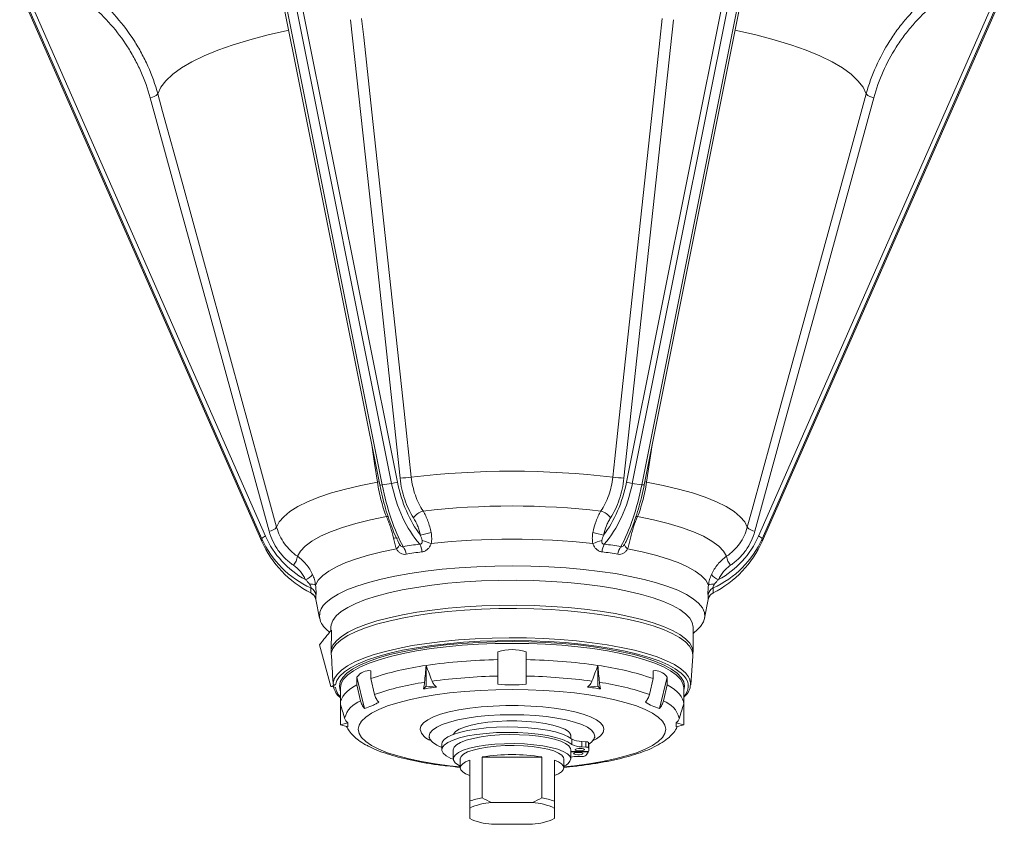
# Model space of a CAD drawing. Header units: millimetres. Extents: x 59 to 301, y -185 to 555.
# Tile 1 of 10: x 76 to 285, y -185 to -14. Entities that reach past the tile are written whole.
import ezdxf

# ---------------------------------------------------------------- set-up
doc = ezdxf.new("R2010")
doc.units = ezdxf.units.MM

msp = doc.modelspace()

# ---------------------------------------------------------------- linework, layer by layer
at = {"color": 7, "linetype": 'Continuous', "lineweight": 15}
for p, q in [((126.5, 16.13), (152.25, -112.58)), ((127.02, 16.16), (152.77, -112.55)), ((154.78, -112.25), (129.04, 16.46)), ((130.27, 16.73), (156.01, -111.99)), ((204.72, -111.99), (230.47, 16.73)), ((231.7, 16.46), (205.95, -112.25)), ((207.96, -112.55), (233.71, 16.16)), ((208.48, -112.58), (234.23, 16.13)), ((127.18, -124.02), (75.69, -6.85)), ((75.69, -7.45), (127.18, -124.63)), ((75.7, -7.48), (127.19, -124.65)), ((76.45, -6.29), (127.94, -123.46)), ((232.79, -123.46), (284.28, -6.29)), ((285.04, -6.85), (233.55, -124.02)), ((233.55, -124.63), (285.04, -7.45)), ((233.55, -124.65), (285.04, -7.48)), ((214.7, -13.65), (204.16, -111.17)), ((154.78, -112.25), (152.77, -112.55)), ((207.96, -112.55), (205.95, -112.25)), ((127.18, -124.02), (127.18, -124.63)), ((127.18, -124.63), (127.19, -124.65)), ((233.55, -124.63), (233.55, -124.02)), ((233.55, -124.65), (233.55, -124.63)), ((138.69, -136.94), (139.41, -140.92)), ((221.32, -140.92), (222.05, -136.94)), ((140.87, -143.26), (141.61, -143.95)), ((141.87, -142.83), (141.87, -143.63)), ((218.87, -148.14), (218.87, -142.83)), ((218.87, -144.19), (219.87, -143.26)), ((141.83, -155.47), (139.44, -146.62)), ((177.37, -149.74), (177.37, -148.06)), ((183.37, -149.74), (183.37, -148.06)), ((218.8, -149.01), (218.83, -148.14)), ((177.37, -153.24), (177.37, -149.74)), ((183.37, -153.24), (183.37, -149.74)), ((218.39, -155.12), (218.84, -149)), ((150.36, -153.78), (150.36, -152.1)), ((162.12, -155.42), (162.12, -150.98)), ((198.62, -155.42), (198.62, -150.98)), ((210.37, -153.78), (210.37, -152.1)), ((147.36, -155.12), (147.36, -153.44)), ((149.02, -160.12), (147.36, -153.44)), ((151.15, -157.15), (150.36, -153.78)), ((209.58, -157.15), (210.37, -153.78)), ((211.72, -160.12), (213.37, -153.44)), ((213.37, -155.12), (213.37, -153.44)), ((141.83, -155.47), (142.39, -155.24)), ((142.39, -155.53), (141.83, -155.47)), ((142.85, -155.13), (142.39, -155.24)), ((142.39, -155.24), (142.39, -155.53)), ((142.39, -155.53), (142.85, -155.65)), ((143.87, -155.74), (143.87, -159.16)), ((148.15, -158.5), (147.36, -155.12)), ((161.53, -155.98), (162.12, -155.42)), ((162.12, -155.42), (164.31, -155.57)), ((196.43, -155.57), (198.62, -155.42)), ((198.62, -155.42), (199.2, -155.98)), ((212.58, -158.5), (213.37, -155.12)), ((216.87, -159.16), (216.87, -155.74)), ((143.87, -163.6), (143.87, -159.16)), ((216.87, -163.6), (216.87, -159.16)), ((143.87, -163.6), (145.47, -163.18)), ((215.26, -163.18), (216.87, -163.6)), ((145.47, -164.01), (143.87, -163.6)), ((216.87, -163.6), (215.26, -164.01)), ((192.87, -166.45), (192.87, -165.72)), ((193.11, -166.63), (193.11, -167.79)), ((195.18, -167.13), (195.18, -168.29)), ((196.08, -167.19), (195.18, -167.13)), ((196.08, -167.19), (196.08, -168.35)), ((196.65, -167.36), (196.65, -168.52)), ((165.42, -167.72), (165.42, -168.88)), ((167.87, -168.91), (167.87, -170.84)), ((192.87, -170.84), (192.87, -168.91)), ((192.87, -169.2), (196.65, -169.29)), ((196.58, -169.44), (192.87, -169.32)), ((196.08, -168.35), (195.18, -168.29)), ((196.58, -169.29), (196.58, -169.44)), ((196.72, -168.9), (196.72, -167.74)), ((169.37, -170.84), (169.37, -172.77)), ((171.37, -179.83), (171.37, -171.14)), ((174.04, -170.45), (174.04, -179.14)), ((186.69, -170.45), (174.04, -170.45)), ((186.69, -179.14), (186.69, -170.45)), ((189.37, -171.14), (189.37, -179.83)), ((191.37, -172.77), (191.37, -170.84)), ((194.31, -170.34), (195.24, -170.33)), ((162.37, -171.76), (162.12, -171.78)), ((198.62, -171.78), (198.4, -171.76)), ((171.37, -183.56), (171.37, -181.31)), ((176.01, -180.1), (184.73, -180.1)), ((189.37, -181.31), (189.37, -183.56)), ((184.73, -184.76), (176.01, -184.76))]:
    msp.add_line(p, q, dxfattribs=at)
at = {"color": 8, "linetype": 'Continuous', "lineweight": 15}
msp.add_line((210.18, -104.09), (208.98, -112), dxfattribs=at)
at = {"color": 7, "linetype": 'Continuous', "lineweight": 15, "flags": 128}
for points in [[(156.57, -111.17), (151.31, -62.41), (146.04, -13.65)], [(148.4, -13.41), (148.83, -17.38), (150.55, -33.29), (157.43, -96.9), (158.94, -110.92)], [(201.79, -110.92), (202.22, -106.95), (203.94, -91.04), (210.82, -27.43), (212.33, -13.41)], [(128.73, -122.44), (116.09, -76.36), (109.77, -53.31), (103.45, -30.27)], [(105.05, -29.44), (106.08, -33.2), (110.21, -48.23), (126.7, -108.35), (130.33, -121.6)], [(230.4, -121.6), (231.43, -117.84), (235.56, -102.81), (252.05, -42.69), (255.68, -29.44)], [(257.29, -30.27), (244.65, -76.36), (238.33, -99.4), (232.01, -122.44)], [(130.33, -121.6), (130.89, -120.46), (131.84, -119.35), (133.16, -118.25), (134.84, -117.19), (136.89, -116.18), (139.27, -115.21), (141.96, -114.3), (144.96, -113.46), (148.23, -112.69), (151.75, -112)], [(208.98, -112), (212.5, -112.69), (215.77, -113.46), (218.77, -114.3), (221.47, -115.21), (223.85, -116.18), (225.89, -117.19), (227.58, -118.25), (228.9, -119.35), (229.84, -120.46), (230.4, -121.6)], [(134.76, -127.77), (135.39, -126.66), (136.42, -125.58), (137.84, -124.52), (139.64, -123.5), (141.8, -122.53), (144.31, -121.62), (147.14, -120.77), (150.27, -119.99), (153.66, -119.3)], [(207.08, -119.3), (210.47, -119.99), (213.59, -120.77), (216.42, -121.62), (218.93, -122.53), (221.09, -123.5), (222.89, -124.52), (224.32, -125.58), (225.35, -126.66), (225.97, -127.77)], [(155.8, -126.17), (155.97, -126.02), (156.11, -125.87), (156.23, -125.72), (156.33, -125.59), (156.39, -125.46), (156.43, -125.34), (156.43, -125.23), (156.41, -125.14)], [(204.33, -125.14), (204.3, -125.23), (204.31, -125.34), (204.34, -125.46), (204.41, -125.59), (204.5, -125.72), (204.62, -125.87), (204.77, -126.02), (204.94, -126.17)], [(138.59, -133.88), (139.17, -132.87), (140.12, -131.88), (141.42, -130.92), (143.06, -129.99), (145.03, -129.11), (147.31, -128.28), (149.88, -127.51), (152.72, -126.8), (155.8, -126.17)], [(204.94, -126.17), (208.02, -126.8), (210.86, -127.51), (213.43, -128.28), (215.71, -129.11), (217.68, -129.99), (219.32, -130.92), (220.62, -131.88), (221.56, -132.87), (222.14, -133.88)], [(140.76, -137.67), (141.93, -136.72), (143.44, -135.81), (145.27, -134.93), (147.41, -134.11), (149.83, -133.33), (152.53, -132.63), (155.47, -131.99), (158.63, -131.42), (161.98, -130.93), (165.49, -130.53), (169.14, -130.21), (172.88, -129.98), (176.69, -129.85), (180.53, -129.8), (184.37, -129.86), (188.17, -130), (191.9, -130.23), (195.54, -130.56), (199.04, -130.97), (202.37, -131.46), (205.52, -132.04), (208.44, -132.68), (211.11, -133.4), (213.52, -134.17), (215.63, -135), (217.44, -135.88), (218.91, -136.8), (220.05, -137.75), (220.84, -138.72), (221.28, -139.71), (221.35, -140.71), (221.07, -141.7), (220.42, -142.68), (219.87, -143.26)], [(141.87, -142.83), (141.91, -142.35), (142.27, -141.39), (142.99, -140.45), (144.05, -139.52), (145.45, -138.63), (147.18, -137.78), (149.22, -136.97), (151.55, -136.22), (154.15, -135.53), (156.99, -134.91), (160.05, -134.37), (163.3, -133.9), (166.71, -133.51), (170.25, -133.22), (173.89, -133.01), (177.58, -132.89), (181.3, -132.87), (185.01, -132.94), (188.67, -133.1), (192.26, -133.35), (195.74, -133.7), (199.08, -134.12), (202.24, -134.63), (205.19, -135.22), (207.92, -135.87), (210.38, -136.59), (212.57, -137.37), (214.46, -138.2), (216.02, -139.07), (217.26, -139.98), (218.15, -140.92), (218.69, -141.87), (218.87, -142.83), (218.87, -142.83)], [(143.87, -156.38), (143.84, -156.32), (143.67, -155.39), (143.84, -154.46), (144.37, -153.54), (145.25, -152.63), (146.46, -151.75), (148, -150.91), (149.85, -150.11), (152, -149.36), (154.42, -148.67), (157.08, -148.05), (159.98, -147.49), (163.07, -147.01), (166.32, -146.61), (169.71, -146.3), (173.21, -146.07), (176.77, -145.94), (180.37, -145.89), (183.96, -145.94), (187.53, -146.07), (191.02, -146.3), (194.41, -146.61), (197.67, -147.01), (200.76, -147.49), (203.65, -148.05), (206.32, -148.67), (208.74, -149.36), (210.88, -150.11), (212.74, -150.91), (214.27, -151.75), (215.49, -152.63), (216.36, -153.54), (216.89, -154.46), (217.07, -155.39), (216.89, -156.32), (216.87, -156.38)], [(217.02, -153.3), (216.31, -152.59), (215.09, -151.7), (213.54, -150.84), (211.68, -150.03), (209.52, -149.27), (207.08, -148.57), (204.4, -147.93), (201.48, -147.36), (198.36, -146.86), (195.08, -146.45), (191.65, -146.12), (188.12, -145.88), (184.52, -145.73), (180.87, -145.67), (177.22, -145.71), (173.6, -145.83), (170.05, -146.05), (166.59, -146.35), (163.26, -146.74), (160.09, -147.21), (157.12, -147.76), (154.37, -148.38), (151.86, -149.07), (149.62, -149.82), (147.67, -150.62), (146.04, -151.46), (144.73, -152.34), (143.75, -153.25), (143.71, -153.3)], [(143.87, -155.74), (144.04, -154.82), (144.57, -153.9), (145.44, -153), (146.65, -152.13), (148.18, -151.29), (150.02, -150.49), (152.15, -149.75), (154.56, -149.06), (157.21, -148.44), (160.09, -147.89), (163.16, -147.41), (166.4, -147.01), (169.77, -146.7), (173.25, -146.48), (176.79, -146.34), (180.37, -146.29), (183.94, -146.34), (187.49, -146.48), (190.96, -146.7), (194.34, -147.01), (197.57, -147.41), (200.65, -147.89), (203.52, -148.44), (206.18, -149.06), (208.58, -149.75), (210.72, -150.49), (212.56, -151.29), (214.09, -152.13), (215.3, -153), (216.17, -153.9), (216.69, -154.82), (216.87, -155.74)], [(143.87, -159.16), (143.92, -158.64), (144.09, -158.12), (144.37, -157.6), (144.75, -157.09), (145.25, -156.58), (145.85, -156.09), (146.55, -155.6), (147.36, -155.12)], [(213.37, -155.12), (214.18, -155.6), (214.89, -156.09), (215.49, -156.58), (215.98, -157.09), (216.37, -157.6), (216.65, -158.12), (216.81, -158.64), (216.87, -159.16)], [(165.42, -168.43), (164.35, -167.91), (163.47, -167.3), (162.93, -166.66), (162.75, -166.01), (162.93, -165.36), (163.47, -164.73), (164.35, -164.12), (165.55, -163.55), (167.06, -163.03), (168.83, -162.57), (170.84, -162.18), (173.05, -161.87), (175.4, -161.64), (177.86, -161.5), (180.37, -161.45)], [(167.89, -165.65), (167.92, -165.6), (168.37, -165.06), (169.16, -164.55), (170.28, -164.08), (171.68, -163.67), (173.34, -163.32), (175.2, -163.05), (177.2, -162.87), (179.3, -162.78), (181.43, -162.78), (183.53, -162.87), (185.54, -163.05), (187.39, -163.32), (189.05, -163.67), (190.46, -164.08), (191.57, -164.55), (192.37, -165.06), (192.82, -165.6), (192.91, -166.15), (192.87, -166.3)], [(180.37, -161.45), (182.87, -161.5), (185.33, -161.64), (187.68, -161.87), (189.89, -162.18), (191.9, -162.57), (193.68, -163.03), (195.18, -163.55), (196.39, -164.12), (197.27, -164.73), (197.8, -165.36), (197.98, -166.01), (197.8, -166.66), (197.27, -167.3), (196.72, -167.71)], [(193.11, -166.63), (192.26, -166.08), (191.08, -165.58), (189.61, -165.13), (187.88, -164.75), (185.94, -164.44), (183.83, -164.22), (181.62, -164.09), (179.35, -164.06), (177.09, -164.11), (174.9, -164.26), (172.82, -164.5), (170.92, -164.82), (169.24, -165.22), (167.83, -165.68), (166.72, -166.19), (165.94, -166.74), (165.51, -167.32), (165.42, -167.72)], [(193.11, -167.79), (192.26, -167.24), (191.08, -166.74), (189.61, -166.29), (187.88, -165.91), (185.94, -165.6), (183.83, -165.38), (181.62, -165.25), (179.35, -165.22), (177.09, -165.27), (174.9, -165.42), (172.82, -165.66), (170.92, -165.98), (169.24, -166.38), (167.83, -166.84), (166.72, -167.35), (165.94, -167.9), (165.51, -168.48), (165.44, -169.07), (165.74, -169.65), (166.39, -170.21), (167.38, -170.74), (167.87, -170.94)], [(167.87, -168.91), (168.05, -168.36), (168.58, -167.83), (169.45, -167.33), (170.64, -166.88), (172.11, -166.48), (173.81, -166.16), (175.71, -165.91), (177.73, -165.75), (179.84, -165.68), (181.95, -165.7), (184.03, -165.82), (185.99, -166.02), (187.8, -166.31), (189.39, -166.67), (190.72, -167.1), (191.76, -167.58), (192.46, -168.1), (192.82, -168.64), (192.87, -168.91)], [(192.87, -170.84), (192.69, -170.3), (192.15, -169.77), (191.28, -169.27), (190.09, -168.81), (188.63, -168.41), (186.92, -168.09), (185.03, -167.84), (183, -167.68), (180.9, -167.61), (178.78, -167.63), (176.71, -167.75), (174.74, -167.95), (172.93, -168.24), (171.34, -168.6), (170.01, -169.03), (168.98, -169.51), (168.27, -170.03), (167.91, -170.57), (167.91, -171.12), (168.27, -171.66), (168.98, -172.18), (169.37, -172.38)], [(169.37, -170.84), (169.54, -170.33), (170.07, -169.84), (170.92, -169.38), (172.08, -168.97), (173.51, -168.62), (175.15, -168.34), (176.97, -168.14), (178.89, -168.02), (180.86, -168), (182.81, -168.07), (184.69, -168.23), (186.43, -168.47), (187.97, -168.79), (189.27, -169.17), (190.28, -169.61), (190.97, -170.09), (191.32, -170.59), (191.37, -170.84)], [(194.55, -169.46), (194.16, -169.47), (193.82, -169.52), (193.57, -169.6), (193.45, -169.69), (193.48, -169.79), (193.66, -169.88), (193.96, -169.95), (194.33, -169.98), (194.72, -169.97), (195.07, -169.92), (195.32, -169.85), (195.44, -169.75), (195.4, -169.65), (195.22, -169.56), (194.92, -169.49), (194.55, -169.46)], [(194.9, -168.64), (194.51, -168.65), (194.17, -168.7), (193.92, -168.77), (193.8, -168.87), (193.83, -168.97), (194.01, -169.06), (194.31, -169.13), (194.68, -169.16), (195.07, -169.15), (195.42, -169.1), (195.67, -169.02), (195.79, -168.93), (195.75, -168.83), (195.57, -168.74), (195.27, -168.67), (194.9, -168.64)], [(171.37, -171.14), (170.51, -171.51), (169.88, -171.92), (169.5, -172.34), (169.37, -172.77), (169.5, -173.21), (169.88, -173.63), (170.51, -174.04), (171.37, -174.41)], [(189.37, -174.41), (190.23, -174.04), (190.86, -173.63), (191.24, -173.21), (191.37, -172.77), (191.24, -172.34), (190.86, -171.92), (190.23, -171.51), (189.37, -171.14)]]:
    msp.add_lwpolyline(points, dxfattribs=at)
at = {"color": 8, "linetype": 'Continuous', "lineweight": 15, "flags": 128}
for points in [[(105.05, -29.44), (105.73, -28.03), (106.8, -26.63), (108.26, -25.26), (110.11, -23.92), (112.32, -22.61), (114.9, -21.36), (117.82, -20.15), (121.07, -19), (124.64, -17.92), (128.5, -16.9), (132.63, -15.97), (132.91, -15.91)], [(227.82, -15.91), (228.1, -15.97), (232.24, -16.9), (236.1, -17.92), (239.67, -19), (242.92, -20.15), (245.84, -21.36), (248.41, -22.61), (250.63, -23.92), (252.47, -25.26), (253.93, -26.63), (255, -28.03), (255.68, -29.44)], [(151.75, -112), (151.15, -108.05), (150.55, -104.09)], [(151.75, -112), (152.01, -111.95), (152.12, -111.93)], [(208.98, -112), (208.73, -111.95), (208.62, -111.93)], [(153.66, -119.3), (153.95, -119.31), (154.05, -119.32)], [(206.69, -119.32), (206.79, -119.31), (207.08, -119.3)], [(141.92, -147.62), (142.29, -146.67), (143.02, -145.72), (144.1, -144.8), (145.51, -143.91), (147.25, -143.06), (149.29, -142.26), (151.63, -141.51), (154.23, -140.83), (157.08, -140.21), (160.14, -139.67), (163.39, -139.2), (166.8, -138.82), (170.34, -138.52), (173.97, -138.32), (177.66, -138.2), (181.37, -138.18), (185.08, -138.25), (188.74, -138.42), (192.32, -138.67), (195.79, -139.01), (199.12, -139.44), (202.28, -139.95), (205.23, -140.54), (207.94, -141.19), (210.41, -141.91), (212.59, -142.69), (214.47, -143.52), (216.03, -144.39), (217.26, -145.3), (218.15, -146.23), (218.69, -147.18), (218.87, -148.14)], [(218.84, -149), (218.84, -148.82), (218.66, -147.86), (218.13, -146.9), (217.24, -145.97), (216, -145.06), (214.43, -144.19), (212.55, -143.36), (210.36, -142.58), (207.9, -141.86), (205.18, -141.21), (202.22, -140.62), (199.06, -140.11), (195.73, -139.69), (192.25, -139.35), (188.67, -139.09), (185, -138.93), (181.29, -138.86), (177.58, -138.89), (173.88, -139), (170.25, -139.21), (166.72, -139.51), (163.31, -139.89), (160.06, -140.36), (157, -140.91), (154.16, -141.53), (151.56, -142.22), (149.24, -142.97), (147.2, -143.77), (145.47, -144.62), (144.07, -145.52), (143.01, -146.44), (142.29, -147.38), (141.94, -148.34)], [(142.34, -154.78), (142.58, -153.83), (143.16, -152.9), (144.09, -151.98), (145.36, -151.09), (146.94, -150.24), (148.84, -149.43), (151.03, -148.68), (153.49, -147.98), (156.19, -147.34), (159.12, -146.77), (162.25, -146.28), (165.54, -145.87), (168.98, -145.55), (172.51, -145.31), (176.12, -145.16), (179.77, -145.1), (183.42, -145.13), (187.05, -145.25), (190.61, -145.46), (194.08, -145.76), (197.42, -146.14), (200.61, -146.61), (203.61, -147.15), (206.39, -147.76), (208.93, -148.44), (211.21, -149.18), (213.2, -149.97), (214.89, -150.81), (216.27, -151.69), (217.31, -152.6), (217.5, -152.81)], [(143.71, -153.3), (143.12, -154.19), (142.85, -155.13)], [(169.37, -172.53), (167.07, -172.3), (164.02, -171.89), (161.15, -171.41), (158.49, -170.85), (156.07, -170.23), (153.91, -169.54), (152.05, -168.8), (150.5, -168.01), (149.27, -167.18), (148.38, -166.32), (147.85, -165.45), (147.67, -164.56), (147.85, -163.68), (148.38, -162.81), (149.27, -161.95), (150.5, -161.12), (152.05, -160.33), (153.91, -159.59), (156.07, -158.9), (158.49, -158.28), (161.15, -157.72), (164.02, -157.24), (167.07, -156.83), (170.26, -156.52), (173.57, -156.29), (176.95, -156.15), (180.37, -156.1), (183.79, -156.15), (187.17, -156.29), (190.47, -156.52), (193.67, -156.83), (196.72, -157.24), (199.59, -157.72), (202.25, -158.28), (204.67, -158.9), (206.82, -159.59), (208.68, -160.33), (210.24, -161.12), (211.46, -161.95), (212.35, -162.81), (212.89, -163.68), (213.07, -164.56), (213.07, -164.56)], [(160.82, -164.56), (161, -163.88), (161.54, -163.2), (162.44, -162.55), (163.66, -161.94), (165.2, -161.37), (167.02, -160.87), (169.09, -160.43), (171.37, -160.07), (173.82, -159.8), (176.39, -159.61), (179.03, -159.52), (181.7, -159.52), (184.34, -159.61), (186.91, -159.8), (189.36, -160.07), (191.64, -160.43), (193.71, -160.87), (195.53, -161.37), (197.07, -161.94), (198.3, -162.55), (199.19, -163.2), (199.74, -163.88), (199.92, -164.56), (199.74, -165.25), (199.19, -165.93), (198.3, -166.58), (197.6, -166.95)], [(213.07, -164.56), (212.89, -165.45), (212.35, -166.32), (211.46, -167.18), (210.24, -168.01), (208.68, -168.8), (206.82, -169.54), (204.67, -170.23), (202.25, -170.85), (199.59, -171.41), (196.72, -171.89), (193.67, -172.3), (191.37, -172.53)]]:
    msp.add_lwpolyline(points, dxfattribs=at)
at = {"color": 7, "linetype": 'Continuous', "lineweight": 15}
for centre, radius, start, end in [((102.93, -27.31), 3.01, 280.006, 314.9835), ((257.81, -27.31), 3.01, 225.0165, 259.994), ((150.48, -40.11), 71.32, 274.903, 276.8173), ((180.37, -292.92), 183.25, 83.2867, 96.7133), ((210.26, -40.11), 71.32, 263.1827, 265.097), ((153.44, -103.16), 9.19, 278.3602, 286.2349), ((207.29, -103.16), 9.19, 253.7651, 261.6398), ((180.37, -285.24), 168.17, 83.5476, 96.4524), ((162.5, -121.75), 3.76, 106.0071, 144.98), ((198.23, -121.75), 3.76, 35.02, 73.9929), ((128.34, -124.78), 1.39, 106.6654, 146.714), ((128.21, -119.49), 2.99, 279.9162, 315.1713), ((165.83, -139.6), 17.07, 98.9613, 106.8422), ((194.91, -139.6), 17.07, 73.1578, 81.0387), ((232.52, -119.49), 2.99, 224.8287, 260.0838), ((232.39, -124.78), 1.39, 33.286, 73.3346), ((157.59, -126.96), 3.63, 1.9355, 29.118), ((154.99, -145.45), 21.95, 68.1652, 73.3542), ((180.37, -278.3), 154.2, 83.5925, 96.4075), ((205.74, -145.45), 21.95, 106.6458, 111.8348), ((203.15, -126.96), 3.63, 150.882, 178.0645), ((154.55, -127.66), 3.3, 5.5676, 36.0914), ((206.18, -127.66), 3.3, 143.9086, 174.4324), ((130.79, -127.08), 4.03, 320.1449, 350.1352), ((229.94, -127.08), 4.03, 189.8648, 219.8551), ((135.38, -129.66), 3.26, 289.3012, 322.4966), ((225.35, -129.66), 3.26, 217.5034, 250.6988), ((137.65, -135.88), 2.21, 64.8098, 98.5894), ((223.08, -135.88), 2.21, 81.4106, 115.1902), ((136.74, -136.28), 1.98, 10.5203, 63.8181), ((136.83, -137.29), 1.89, 10.7227, 65.5158), ((224, -136.28), 1.98, 116.1819, 169.4797), ((223.91, -137.29), 1.89, 114.4842, 169.2773), ((143.02, -140.42), 3.56, 129.2971, 232.7979), ((179.57, -271.83), 122.11, 91.0333, 98.2167), ((181.17, -271.83), 122.11, 81.7833, 88.9667), ((170.06, -210.34), 59.89, 97.6174, 109.1956), ((190.68, -210.34), 59.89, 70.8044, 82.3826), ((215, -154.98), 3.31, 304.3973, 40.9784), ((169.88, -210.83), 56.85, 98.1923, 109.2397), ((179.67, -273.72), 120.5, 91.0946, 97.7743), ((181.07, -273.72), 120.5, 82.2257, 88.9054), ((190.85, -210.83), 56.85, 70.7603, 81.8077), ((176.3, -245.33), 90.56, 97.6109, 99.3867), ((184.43, -245.33), 90.56, 80.6133, 82.3891), ((150.16, -163.72), 5.59, 111.065, 164.0327), ((210.57, -163.72), 5.59, 15.9673, 68.935), ((147.79, -163.6), 2.36, 169.8772, 190.1228), ((212.94, -163.6), 2.36, 349.8772, 10.1228), ((195.12, -162.85), 4.28, 241.891, 270.7866), ((196.16, -167.97), 0.783, 50.9995, 95.5269), ((195.57, -167.75), 1.15, 0.2191, 19.7677), ((195.12, -164.01), 4.28, 241.891, 270.7866), ((194.52, -168.32), 2.35, 307.0764, 331.4473), ((196.16, -169.13), 0.783, 50.9995, 95.5269), ((195.58, -168.9), 1.13, 340.056, 19.8944), ((180.37, -208.21), 38.29, 80.4924, 99.5076), ((190.79, -170.31), 2.15, 285.6915, 345.6916), ((194.31, -180.01), 9.67, 90.0202, 98.6079), ((195.33, -168.96), 1.38, 265.984, 295.8613), ((176.79, -195.28), 16.37, 99.6695, 109.3521), ((183.94, -195.28), 16.37, 70.6479, 80.3305), ((177.25, -194.47), 14.42, 94.9438, 114.0779), ((183.48, -194.47), 14.42, 65.9221, 85.0562), ((177.25, -170.39), 14.42, 245.9221, 265.0562), ((183.48, -170.39), 14.42, 274.9438, 294.0779)]:
    msp.add_arc(centre, radius, start, end, dxfattribs=at)
at = {"color": 8, "linetype": 'Continuous', "lineweight": 15}
for centre, radius, start, end in [((152.47, -111.77), 0.839, 254.6784, 290.8331), ((208.28, -111.37), 1.23, 254.9859, 279.5026), ((155.63, -125.62), 1.75, 76.6449, 105.5307), ((214.72, -155.4), 3.12, 313.6046, 42.37), ((146.56, -155.02), 3.76, 189.5991, 224.3691), ((164.15, -163.65), 3.46, 195.3757, 252.8276)]:
    msp.add_arc(centre, radius, start, end, dxfattribs=at)
at = {"color": 7, "linetype": 'Continuous', "lineweight": 15}
for centre, major_axis, ratio, start_param, end_param in [((159.69, -109.27), (-3.62, 21.7), 0.336254, 1.666509, 2.372954), ((168.11, -108.01), (-2.71, 21.84), 0.629355, 1.687708, 2.394153), ((168.89, -107.91), (-2.56, 20.85), 0.636308, 1.688872, 2.317072), ((191.85, -107.91), (2.56, 20.85), 0.636308, 3.966113, 4.594314), ((192.62, -108.01), (2.71, 21.84), 0.629355, 3.889033, 4.595478), ((201.05, -109.27), (3.62, 21.7), 0.336254, 3.910232, 4.616677), ((147.28, -114.57), (17.45, 12.23), 0.955609, 2.952677, 3.580877), ((213.46, -114.57), (17.45, -12.23), 0.955609, 5.843901, 6.472101), ((147.44, -114.76), (18.47, 12.49), 0.957004, 2.968779, 3.675224), ((147.44, -117.28), (20.87, -7.45), 0.935509, 3.865432, 4.571878), ((213.3, -114.76), (18.47, -12.49), 0.957004, 5.749554, 6.455999), ((213.3, -117.28), (20.87, 7.45), 0.935509, 4.8529, 5.559345), ((180.37, -297.88), (-26.38, 211.34), 0.132668, 0.735249, 0.763541), ((171.68, -229.5), (-22.31, 178.22), 0.122513, 1.082703, 1.12286), ((180.37, -280.01), (0, 132.4), 0.275679, 6.200901, 6.36547), ((180.37, -280.01), (-31.09, 127.85), 0.14952, 6.228545, 6.393114), ((180.37, -280.01), (31.09, 127.85), 0.14952, 6.173257, 6.337826)]:
    msp.add_ellipse(centre, major_axis=major_axis, ratio=ratio, start_param=start_param, end_param=end_param, dxfattribs=at)
for points, knots in [([(91.91, -8.78), (93.49, -10.14), (94.96, -11.59), (97.65, -14.68), (98.89, -16.33), (100.56, -18.94), (101.09, -19.84), (102.07, -21.67), (102.53, -22.61), (103.8, -25.46), (104.5, -27.42), (105.05, -29.44)], [0, 0, 0, 0, 0.25, 0.25, 0.5, 0.5, 0.625, 0.625, 0.75, 0.75, 1, 1, 1, 1]), ([(255.68, -29.44), (256.23, -27.42), (256.93, -25.48), (258.6, -21.72), (259.57, -19.91), (261.23, -17.29), (261.82, -16.43), (263.07, -14.76), (263.72, -13.95), (265.77, -11.6), (267.24, -10.14), (268.83, -8.78)], [0, 0, 0, 0, 0.25, 0.25, 0.5, 0.5, 0.625, 0.625, 0.75, 0.75, 1, 1, 1, 1]), ([(103.45, -30.27), (102.92, -28.34), (102.25, -26.48), (101.04, -23.76), (100.61, -22.87), (99.66, -21.12), (99.16, -20.26), (97.56, -17.76), (96.38, -16.19), (93.8, -13.24), (92.39, -11.85), (90.88, -10.56)], [0, 0, 0, 0, 0.25, 0.25, 0.375, 0.375, 0.5, 0.5, 0.75, 0.75, 1, 1, 1, 1]), ([(269.86, -10.56), (268.34, -11.85), (266.93, -13.24), (264.98, -15.48), (264.36, -16.25), (263.17, -17.83), (262.6, -18.65), (261.01, -21.15), (260.08, -22.89), (258.48, -26.48), (257.82, -28.34), (257.29, -30.27)], [0, 0, 0, 0, 0.25, 0.25, 0.375, 0.375, 0.5, 0.5, 0.75, 0.75, 1, 1, 1, 1]), ([(158.94, -110.92), (159.02, -111.59), (159.13, -112.25), (159.42, -113.54), (159.6, -114.17), (160.03, -115.41), (160.28, -116), (160.83, -117.11), (161.13, -117.64), (161.47, -118.13)], [0, 0, 0, 0, 0.25, 0.25, 0.5, 0.5, 0.75, 0.75, 1, 1, 1, 1]), ([(199.27, -118.13), (199.6, -117.64), (199.91, -117.11), (200.46, -116), (200.71, -115.41), (201.14, -114.17), (201.32, -113.54), (201.61, -112.25), (201.72, -111.59), (201.79, -110.92)], [0, 0, 0, 0, 0.25, 0.25, 0.5, 0.5, 0.75, 0.75, 1, 1, 1, 1]), ([(153.66, -119.3), (153.45, -118.78), (153.26, -118.24), (152.89, -117.1), (152.72, -116.5), (152.39, -115.25), (152.24, -114.61), (151.97, -113.32), (151.86, -112.66), (151.75, -112)], [0, 0, 0, 0, 0.25, 0.25, 0.5, 0.5, 0.75, 0.75, 1, 1, 1, 1]), ([(152.25, -112.58), (152.34, -113.02), (152.61, -114.31), (153.12, -116.39), (153.81, -118.77), (154.58, -121.01), (155.41, -123.1), (156.04, -124.45), (156.39, -125.1), (156.42, -125.17)], [0, 0, 0, 0, 0.09253, 0.268618, 0.445038, 0.621944, 0.799575, 0.978203, 1, 1, 1, 1]), ([(159.43, -119.59), (159.05, -119.01), (158.71, -118.39), (158.09, -117.09), (157.81, -116.4), (157.32, -114.96), (157.11, -114.22), (156.78, -112.71), (156.66, -111.95), (156.57, -111.17)], [0, 0, 0, 0, 0.25, 0.25, 0.5, 0.5, 0.75, 0.75, 1, 1, 1, 1]), ([(204.16, -111.17), (204.08, -111.95), (203.95, -112.71), (203.62, -114.22), (203.42, -114.95), (202.93, -116.4), (202.65, -117.09), (202.03, -118.39), (201.68, -119.01), (201.31, -119.59)], [0, 0, 0, 0, 0.25, 0.25, 0.5, 0.5, 0.75, 0.75, 1, 1, 1, 1]), ([(204.35, -125.09), (204.44, -124.92), (204.83, -124.18), (205.5, -122.68), (206.33, -120.56), (207.08, -118.27), (207.75, -115.86), (208.21, -113.94), (208.43, -112.84), (208.48, -112.58)], [0, 0, 0, 0, 0.049723, 0.230794, 0.410653, 0.589491, 0.767618, 0.945301, 1, 1, 1, 1]), ([(208.98, -112), (208.88, -112.66), (208.76, -113.32), (208.49, -114.61), (208.35, -115.25), (208.02, -116.5), (207.84, -117.1), (207.47, -118.24), (207.28, -118.78), (207.08, -119.3)], [0, 0, 0, 0, 0.25, 0.25, 0.5, 0.5, 0.75, 0.75, 1, 1, 1, 1]), ([(155.16, -123.94), (154.98, -123.08), (154.76, -122.27), (154.38, -121.1), (154.25, -120.71), (153.96, -119.98), (153.81, -119.63), (153.66, -119.3)], [0, 0, 0, 0, 0.5, 0.5, 0.75, 0.75, 1, 1, 1, 1]), ([(161.47, -118.13), (161.86, -118.79), (162.2, -119.5), (162.63, -120.66), (162.76, -121.07), (162.99, -121.89), (163.09, -122.31), (163.17, -122.74)], [0, 0, 0, 0, 0.5, 0.5, 0.75, 0.75, 1, 1, 1, 1]), ([(197.56, -122.74), (197.73, -121.88), (197.96, -121.07), (198.39, -119.91), (198.55, -119.53), (198.89, -118.8), (199.07, -118.46), (199.27, -118.13)], [0, 0, 0, 0, 0.5, 0.5, 0.75, 0.75, 1, 1, 1, 1]), ([(207.08, -119.3), (206.76, -119.97), (206.48, -120.69), (206.1, -121.86), (205.98, -122.27), (205.76, -123.09), (205.66, -123.51), (205.57, -123.94)], [0, 0, 0, 0, 0.5, 0.5, 0.75, 0.75, 1, 1, 1, 1]), ([(160.88, -123.26), (160.81, -122.92), (160.73, -122.58), (160.53, -121.93), (160.42, -121.6), (160.05, -120.68), (159.76, -120.11), (159.43, -119.59)], [0, 0, 0, 0, 0.25, 0.25, 0.5, 0.5, 1, 1, 1, 1]), ([(201.31, -119.59), (201.14, -119.85), (200.98, -120.12), (200.69, -120.7), (200.55, -121), (200.19, -121.93), (199.99, -122.58), (199.85, -123.26)], [0, 0, 0, 0, 0.25, 0.25, 0.5, 0.5, 1, 1, 1, 1]), ([(133.88, -129.66), (133.25, -129.23), (132.67, -128.75), (131.6, -127.7), (131.11, -127.13), (130.22, -125.89), (129.84, -125.24), (129.19, -123.89), (128.93, -123.18), (128.73, -122.44)], [0, 0, 0, 0, 0.25, 0.25, 0.5, 0.5, 0.75, 0.75, 1, 1, 1, 1]), ([(130.33, -121.6), (130.51, -122.23), (130.73, -122.84), (131.29, -124.01), (131.62, -124.56), (132.38, -125.62), (132.8, -126.11), (133.72, -127), (134.22, -127.41), (134.76, -127.77)], [0, 0, 0, 0, 0.25, 0.25, 0.5, 0.5, 0.75, 0.75, 1, 1, 1, 1]), ([(161.28, -124.41), (161.27, -124.21), (161.2, -124.01), (161.06, -123.63), (160.97, -123.44), (160.88, -123.26)], [0, 0, 0, 0, 0.5, 0.5, 1, 1, 1, 1]), ([(163.17, -122.74), (163.24, -123.12), (163.29, -123.51), (163.3, -124.29), (163.26, -124.69), (163.16, -125.07)], [0, 0, 0, 0, 0.5, 0.5, 1, 1, 1, 1]), ([(197.58, -125.07), (197.48, -124.69), (197.44, -124.3), (197.44, -123.51), (197.49, -123.12), (197.56, -122.74)], [0, 0, 0, 0, 0.5, 0.5, 1, 1, 1, 1]), ([(199.85, -123.26), (199.76, -123.44), (199.67, -123.63), (199.53, -124.01), (199.47, -124.21), (199.45, -124.41)], [0, 0, 0, 0, 0.5, 0.5, 1, 1, 1, 1]), ([(225.97, -127.77), (226.51, -127.41), (227.01, -127), (227.94, -126.11), (228.36, -125.62), (229.12, -124.56), (229.45, -124.01), (230, -122.84), (230.23, -122.23), (230.4, -121.6)], [0, 0, 0, 0, 0.25, 0.25, 0.5, 0.5, 0.75, 0.75, 1, 1, 1, 1]), ([(232.01, -122.44), (231.81, -123.18), (231.54, -123.88), (230.9, -125.24), (230.51, -125.89), (229.63, -127.13), (229.14, -127.7), (228.06, -128.75), (227.48, -129.23), (226.85, -129.66)], [0, 0, 0, 0, 0.25, 0.25, 0.5, 0.5, 0.75, 0.75, 1, 1, 1, 1]), ([(155.8, -126.17), (155.65, -125.82), (155.53, -125.46), (155.33, -124.7), (155.24, -124.32), (155.16, -123.94)], [0, 0, 0, 0, 0.5, 0.5, 1, 1, 1, 1]), ([(156.41, -125.14), (156.45, -125.23), (156.5, -125.31), (156.62, -125.47), (156.68, -125.54), (156.82, -125.67), (156.91, -125.72), (157.07, -125.76), (157.15, -125.75), (157.22, -125.72)], [0, 0, 0, 0, 0.25, 0.25, 0.5, 0.5, 0.75, 0.75, 1, 1, 1, 1]), ([(160.76, -125.19), (160.86, -125.2), (160.95, -125.18), (161.11, -125.09), (161.17, -125.02), (161.25, -124.86), (161.27, -124.77), (161.29, -124.59), (161.29, -124.5), (161.28, -124.41)], [0, 0, 0, 0, 0.25, 0.25, 0.5, 0.5, 0.75, 0.75, 1, 1, 1, 1]), ([(163.16, -125.07), (163.08, -125.3), (162.98, -125.52), (162.79, -125.82), (162.73, -125.92), (162.58, -126.1), (162.5, -126.19), (162.25, -126.43), (162.05, -126.56), (161.65, -126.75), (161.44, -126.81), (161.22, -126.83)], [0, 0, 0, 0, 0.25, 0.25, 0.375, 0.375, 0.5, 0.5, 0.75, 0.75, 1, 1, 1, 1]), ([(199.52, -126.83), (199.3, -126.81), (199.09, -126.75), (198.68, -126.56), (198.49, -126.43), (198.24, -126.19), (198.16, -126.1), (198.01, -125.92), (197.94, -125.82), (197.76, -125.52), (197.65, -125.3), (197.58, -125.07)], [0, 0, 0, 0, 0.25, 0.25, 0.5, 0.5, 0.625, 0.625, 0.75, 0.75, 1, 1, 1, 1]), ([(199.45, -124.41), (199.44, -124.5), (199.44, -124.6), (199.46, -124.77), (199.48, -124.86), (199.56, -125.02), (199.62, -125.09), (199.78, -125.18), (199.88, -125.2), (199.97, -125.19)], [0, 0, 0, 0, 0.25, 0.25, 0.5, 0.5, 0.75, 0.75, 1, 1, 1, 1]), ([(203.52, -125.72), (203.59, -125.75), (203.66, -125.76), (203.83, -125.72), (203.91, -125.67), (204.05, -125.54), (204.12, -125.47), (204.23, -125.31), (204.28, -125.23), (204.33, -125.14)], [0, 0, 0, 0, 0.25, 0.25, 0.5, 0.5, 0.75, 0.75, 1, 1, 1, 1]), ([(205.57, -123.94), (205.49, -124.32), (205.41, -124.7), (205.2, -125.45), (205.09, -125.82), (204.94, -126.17)], [0, 0, 0, 0, 0.5, 0.5, 1, 1, 1, 1]), ([(157.83, -127.34), (157.63, -127.38), (157.43, -127.38), (157.02, -127.31), (156.83, -127.24), (156.57, -127.08), (156.48, -127.01), (156.32, -126.88), (156.24, -126.8), (156.03, -126.56), (155.91, -126.37), (155.8, -126.17)], [0, 0, 0, 0, 0.25, 0.25, 0.5, 0.5, 0.625, 0.625, 0.75, 0.75, 1, 1, 1, 1]), ([(204.94, -126.17), (204.83, -126.37), (204.71, -126.55), (204.49, -126.8), (204.41, -126.88), (204.25, -127.01), (204.17, -127.08), (203.91, -127.24), (203.71, -127.31), (203.31, -127.38), (203.11, -127.38), (202.9, -127.34)], [0, 0, 0, 0, 0.25, 0.25, 0.375, 0.375, 0.5, 0.5, 0.75, 0.75, 1, 1, 1, 1]), ([(136.46, -132.74), (136.32, -132.42), (136.16, -132.12), (135.8, -131.55), (135.6, -131.27), (134.94, -130.5), (134.45, -130.05), (133.88, -129.66)], [0, 0, 0, 0, 0.25, 0.25, 0.5, 0.5, 1, 1, 1, 1]), ([(134.76, -127.77), (135.46, -128.26), (136.08, -128.84), (136.89, -129.81), (137.14, -130.16), (137.59, -130.88), (137.79, -131.26), (137.96, -131.64)], [0, 0, 0, 0, 0.5, 0.5, 0.75, 0.75, 1, 1, 1, 1]), ([(222.77, -131.64), (223.12, -130.87), (223.56, -130.15), (224.37, -129.17), (224.67, -128.86), (225.29, -128.29), (225.62, -128.02), (225.97, -127.77)], [0, 0, 0, 0, 0.5, 0.5, 0.75, 0.75, 1, 1, 1, 1]), ([(226.85, -129.66), (226.57, -129.86), (226.3, -130.07), (225.8, -130.52), (225.56, -130.77), (224.91, -131.54), (224.56, -132.11), (224.28, -132.74)], [0, 0, 0, 0, 0.25, 0.25, 0.5, 0.5, 1, 1, 1, 1]), ([(137.96, -131.64), (138.12, -131.99), (138.25, -132.35), (138.46, -133.1), (138.54, -133.49), (138.59, -133.88)], [0, 0, 0, 0, 0.5, 0.5, 1, 1, 1, 1]), ([(222.14, -133.88), (222.19, -133.49), (222.27, -133.11), (222.48, -132.36), (222.61, -131.99), (222.77, -131.64)], [0, 0, 0, 0, 0.5, 0.5, 1, 1, 1, 1]), ([(137.32, -133.7), (137.2, -133.51), (137.06, -133.34), (136.77, -133.03), (136.61, -132.88), (136.46, -132.74)], [0, 0, 0, 0, 0.5, 0.5, 1, 1, 1, 1]), ([(137.61, -134.51), (137.64, -134.5), (137.66, -134.46), (137.65, -134.35), (137.63, -134.28), (137.56, -134.11), (137.52, -134.03), (137.43, -133.86), (137.38, -133.78), (137.32, -133.7)], [0, 0, 0, 0, 0.25, 0.25, 0.5, 0.5, 0.75, 0.75, 1, 1, 1, 1]), ([(138.59, -133.88), (138.62, -134.12), (138.64, -134.35), (138.67, -134.68), (138.68, -134.79), (138.69, -134.99), (138.7, -135.09), (138.71, -135.36), (138.71, -135.52), (138.71, -135.77), (138.7, -135.87), (138.69, -135.92)], [0, 0, 0, 0, 0.25, 0.25, 0.375, 0.375, 0.5, 0.5, 0.75, 0.75, 1, 1, 1, 1]), ([(222.05, -135.92), (222.04, -135.87), (222.03, -135.77), (222.02, -135.52), (222.03, -135.36), (222.04, -135.09), (222.04, -134.99), (222.06, -134.79), (222.06, -134.68), (222.09, -134.35), (222.12, -134.12), (222.14, -133.88)], [0, 0, 0, 0, 0.25, 0.25, 0.5, 0.5, 0.625, 0.625, 0.75, 0.75, 1, 1, 1, 1]), ([(223.41, -133.7), (223.36, -133.78), (223.31, -133.86), (223.21, -134.03), (223.17, -134.11), (223.11, -134.28), (223.08, -134.35), (223.08, -134.46), (223.09, -134.5), (223.12, -134.51)], [0, 0, 0, 0, 0.25, 0.25, 0.5, 0.5, 0.75, 0.75, 1, 1, 1, 1]), ([(224.28, -132.74), (224.12, -132.88), (223.97, -133.03), (223.67, -133.35), (223.53, -133.51), (223.41, -133.7)], [0, 0, 0, 0, 0.5, 0.5, 1, 1, 1, 1]), ([(137.71, -135.67), (137.79, -135.71), (138.01, -135.82), (138.27, -136.09), (138.48, -136.4), (138.6, -136.65), (138.65, -136.82), (138.68, -136.89), (138.68, -136.93), (138.69, -136.95), (138.69, -136.94), (138.69, -136.94)], [0, 0, 0, 0, 0.138599, 0.372659, 0.567844, 0.720541, 0.805829, 0.86268, 0.915258, 0.985513, 1, 1, 1, 1]), ([(222.05, -136.93), (222.05, -136.94), (222.05, -136.94), (222.06, -136.89), (222.09, -136.78), (222.18, -136.52), (222.41, -136.14), (222.8, -135.74), (223.15, -135.61), (223.3, -135.55)], [0, 0, 0, 0, 0.060201, 0.120762, 0.175366, 0.278994, 0.501151, 0.777434, 1, 1, 1, 1]), ([(142.34, -154.78), (142.34, -154.85), (142.37, -154.92), (142.44, -155.03), (142.48, -155.07), (142.63, -155.15), (142.74, -155.15), (142.85, -155.13)], [0, 0, 0, 0, 0.25, 0.25, 0.5, 0.5, 1, 1, 1, 1]), ([(161.78, -154.56), (161.76, -154.82), (161.72, -155.07), (161.64, -155.55), (161.59, -155.78), (161.53, -155.98)], [0, 0, 0, 0, 0.5, 0.5, 1, 1, 1, 1]), ([(164.31, -155.57), (164.1, -155.4), (163.92, -155.22), (163.6, -154.8), (163.46, -154.57), (163.37, -154.32)], [0, 0, 0, 0, 0.5, 0.5, 1, 1, 1, 1]), ([(177.37, -154.99), (177.37, -154.74), (177.37, -154.45), (177.37, -153.86), (177.37, -153.55), (177.37, -153.24)], [0, 0, 0, 0, 0.5, 0.5, 1, 1, 1, 1]), ([(183.37, -154.99), (183.37, -154.74), (183.37, -154.45), (183.37, -153.86), (183.37, -153.55), (183.37, -153.24)], [0, 0, 0, 0, 0.5, 0.5, 1, 1, 1, 1]), ([(197.37, -154.32), (197.27, -154.57), (197.14, -154.79), (196.82, -155.21), (196.63, -155.4), (196.43, -155.57)], [0, 0, 0, 0, 0.5, 0.5, 1, 1, 1, 1]), ([(199.2, -155.98), (199.15, -155.78), (199.1, -155.56), (199.01, -155.08), (198.98, -154.82), (198.95, -154.56)], [0, 0, 0, 0, 0.5, 0.5, 1, 1, 1, 1]), ([(142.4, -155.5), (142.41, -155.55), (142.45, -155.84), (142.59, -156.12), (142.71, -156.34)], [0, 0, 0, 0, 0.173365, 1, 1, 1, 1]), ([(142.71, -156.34), (142.74, -156.43), (142.9, -156.84), (143.29, -157.33), (143.74, -157.73), (143.87, -157.84)], [0, 0, 0, 0, 0.158961, 0.767648, 1, 1, 1, 1]), ([(149.02, -160.12), (148.91, -160.01), (148.81, -159.89), (148.64, -159.64), (148.55, -159.51), (148.41, -159.24), (148.34, -159.09), (148.23, -158.8), (148.19, -158.65), (148.15, -158.5)], [0, 0, 0, 0, 0.25, 0.25, 0.5, 0.5, 0.75, 0.75, 1, 1, 1, 1]), ([(149.02, -160.12), (149.54, -159.99), (150.05, -159.8), (150.8, -159.47), (151.05, -159.34), (151.54, -159.08), (151.78, -158.94), (152.02, -158.78)], [0, 0, 0, 0, 0.5, 0.5, 0.75, 0.75, 1, 1, 1, 1]), ([(152.02, -158.78), (151.91, -158.67), (151.81, -158.55), (151.64, -158.3), (151.55, -158.17), (151.41, -157.89), (151.34, -157.75), (151.23, -157.46), (151.19, -157.31), (151.15, -157.15)], [0, 0, 0, 0, 0.25, 0.25, 0.5, 0.5, 0.75, 0.75, 1, 1, 1, 1]), ([(208.72, -158.78), (208.82, -158.67), (208.92, -158.55), (209.1, -158.3), (209.18, -158.17), (209.33, -157.89), (209.39, -157.75), (209.5, -157.46), (209.55, -157.31), (209.58, -157.15)], [0, 0, 0, 0, 0.25, 0.25, 0.5, 0.5, 0.75, 0.75, 1, 1, 1, 1]), ([(208.72, -158.78), (209.19, -159.09), (209.68, -159.35), (210.68, -159.8), (211.19, -159.99), (211.72, -160.12)], [0, 0, 0, 0, 0.5, 0.5, 1, 1, 1, 1]), ([(211.72, -160.12), (211.82, -160.01), (211.92, -159.89), (212.1, -159.64), (212.18, -159.51), (212.33, -159.24), (212.39, -159.09), (212.5, -158.8), (212.55, -158.65), (212.58, -158.5)], [0, 0, 0, 0, 0.25, 0.25, 0.5, 0.5, 0.75, 0.75, 1, 1, 1, 1]), ([(145.47, -163.18), (145.32, -163.07), (145.18, -162.93), (144.95, -162.6), (144.85, -162.4), (144.78, -162.18)], [0, 0, 0, 0, 0.5, 0.5, 1, 1, 1, 1]), ([(215.95, -162.18), (215.88, -162.4), (215.79, -162.59), (215.55, -162.93), (215.41, -163.07), (215.26, -163.18)], [0, 0, 0, 0, 0.5, 0.5, 1, 1, 1, 1]), ([(145.2, -163.94), (145.37, -164.27), (145.75, -165), (146.61, -165.97), (147.77, -166.95), (148.89, -167.69), (149.73, -168.09), (149.98, -168.21)], [0, 0, 0, 0, 0.172659, 0.383095, 0.620458, 0.888793, 1, 1, 1, 1]), ([(191.37, -172.64), (191.66, -172.62), (193, -172.51), (195.3, -172.23), (198.22, -171.82), (200.98, -171.32), (203.57, -170.74), (205.98, -170.1), (208.18, -169.37), (210.17, -168.55), (211.95, -167.62), (213.42, -166.62), (214.53, -165.54), (215.22, -164.67), (215.45, -164.1), (215.51, -163.95)], [0, 0, 0, 0, 0.023922, 0.110412, 0.19714, 0.284205, 0.371749, 0.459975, 0.549184, 0.639828, 0.73254, 0.827876, 0.906753, 0.975714, 1, 1, 1, 1]), ([(162.78, -166.27), (162.78, -166.26), (162.76, -166.23), (162.78, -166.31), (162.79, -166.36)], [0, 0, 0, 0, 0.325026, 1, 1, 1, 1]), ([(197.94, -166.35), (197.96, -166.3), (197.98, -166.23), (197.96, -166.26), (197.96, -166.26)], [0, 0, 0, 0, 0.766539, 1, 1, 1, 1]), ([(149.98, -168.21), (150.35, -168.4), (151.33, -168.89), (153.18, -169.59), (155.5, -170.31), (158.01, -170.94), (160.69, -171.5), (163.53, -171.97), (166.42, -172.36), (168.42, -172.55), (169.37, -172.65)], [0, 0, 0, 0, 0.085258, 0.223453, 0.358607, 0.491402, 0.622574, 0.752641, 0.881949, 1, 1, 1, 1])]:
    msp.add_open_spline(points, degree=3, knots=knots, dxfattribs=at)
for points in [[(157.22, -125.72), (158.37, -125.5), (159.55, -125.32), (160.76, -125.19)], [(199.97, -125.19), (201.19, -125.32), (202.37, -125.5), (203.52, -125.72)], [(161.22, -126.83), (160.06, -126.95), (158.93, -127.12), (157.83, -127.34)], [(202.9, -127.34), (201.81, -127.12), (200.68, -126.95), (199.52, -126.83)], [(137.61, -135.57), (137.55, -135.18), (137.55, -134.83), (137.61, -134.51)], [(138.69, -135.92), (138.62, -136.23), (138.62, -136.56), (138.69, -136.93)], [(222.05, -136.93), (222.12, -136.56), (222.12, -136.23), (222.05, -135.92)], [(223.12, -134.51), (223.19, -134.83), (223.19, -135.18), (223.12, -135.57)], [(139.44, -146.62), (140.28, -145.55), (141.12, -144.5), (141.99, -143.48)], [(141.94, -148.34), (141.92, -148.1), (141.92, -147.86), (141.92, -147.62)], [(162.12, -150.98), (162.01, -152.17), (161.9, -153.37), (161.78, -154.56)], [(163.37, -154.32), (162.95, -153.21), (162.53, -152.09), (162.12, -150.98)], [(198.62, -150.98), (198.2, -152.09), (197.79, -153.21), (197.37, -154.32)], [(198.95, -154.56), (198.84, -153.37), (198.73, -152.17), (198.62, -150.98)], [(177.37, -154.99), (178.37, -155.09), (180.37, -155.16), (182.37, -155.09), (183.37, -154.99)], [(144.78, -162.18), (144.47, -161.18), (144.17, -160.17), (143.87, -159.16)], [(216.87, -159.16), (216.57, -160.17), (216.26, -161.18), (215.95, -162.18)], [(171.37, -181.31), (171.37, -180.85), (171.37, -180.35), (171.37, -179.83)], [(174.04, -179.14), (174.68, -179.49), (175.33, -179.82), (176.01, -180.1)], [(184.73, -180.1), (185.4, -179.82), (186.05, -179.49), (186.69, -179.14)], [(189.37, -179.83), (189.37, -180.35), (189.37, -180.85), (189.37, -181.31)]]:
    msp.add_open_spline(points, degree=3, dxfattribs=at)

doc.saveas('drawing.dxf')
